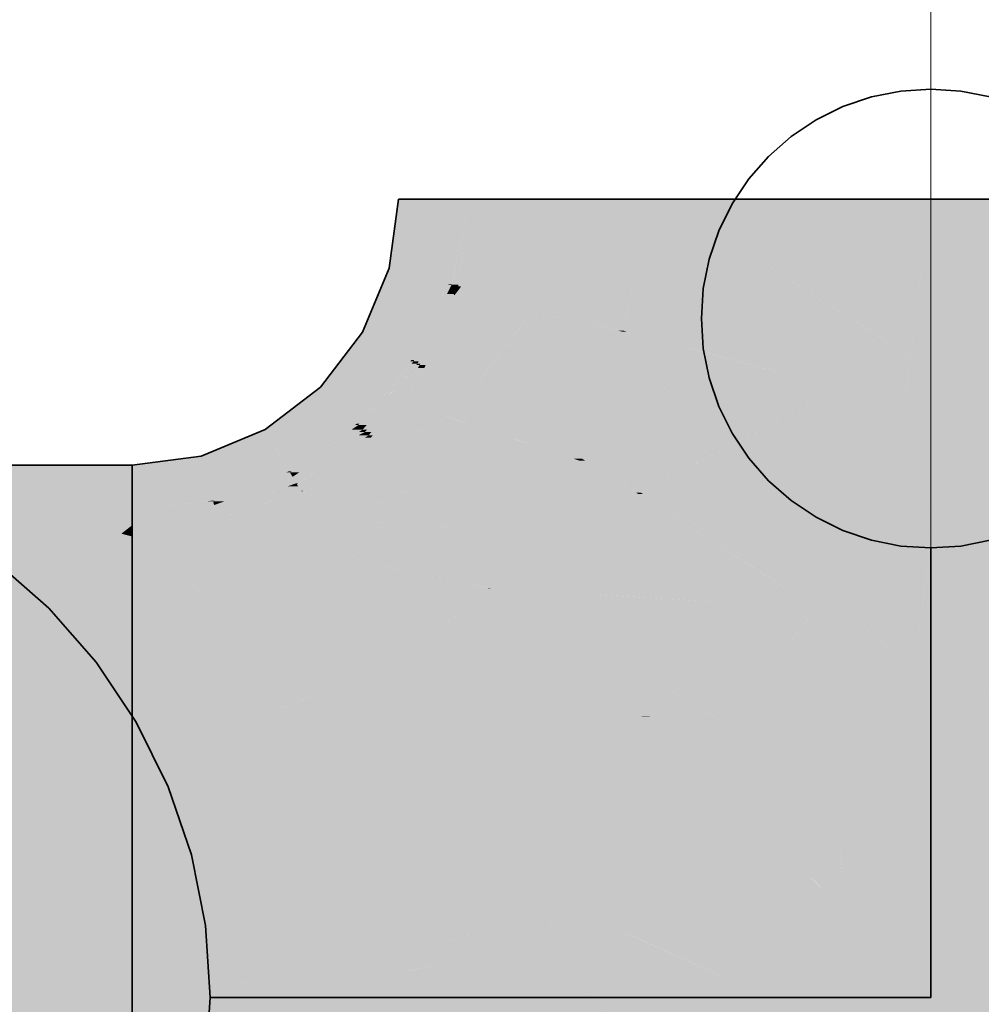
# Model space of a CAD drawing. Extents: x -297 to 573, y -46 to 548.
# Tile 100 of 188: x 74.79 to 75.84, y 316.16 to 317.24. Entities that reach past the tile are written whole.
import ezdxf

# ---------------------------------------------------------------- set-up
doc = ezdxf.new("R2010")
doc.units = 0
doc.layers.get('0').update_dxf_attribs({"lineweight": 35})
doc.layers.add('0-Shading', color=7, linetype='Continuous', lineweight=35)
doc.layers.add('H_Ruecklauf', color=5, linetype='Continuous', lineweight=35, true_color=0x0000ff)
doc.layers.add('H_Ruecklauf_Beschriftung', color=5, linetype='Continuous', lineweight=18, true_color=0x0000ff)

# ---------------------------------------------------------------- blocks, each defined once
blk = doc.blocks.new('Shading-A07ALD3B1N', base_point=(76.287, 316.6725))
at = {"layer": '0-Shading', "color": 174, "true_color": 0x0000a0}
for points in [[(75.2646, 316.9647), (75.1963, 316.9647), (75.2798, 317.0398)], [(75.1963, 316.9647), (75.2798, 317.0398), (75.2062, 317.0398)], [(75.2643, 316.9474), (75.261, 316.9474), (75.2833, 317.0398)], [(75.261, 316.9474), (75.2833, 317.0398), (75.2798, 317.0398)], [(75.2716, 316.9465), (75.2642, 316.9465), (75.2839, 317.0398)], [(75.2642, 316.9465), (75.2839, 317.0398), (75.2833, 317.0398)], [(75.261, 316.9474), (75.1891, 316.9474), (75.1963, 316.9647)], [(75.261, 316.9474), (75.2646, 316.9647), (75.1963, 316.9647)], [(75.2352, 316.8948), (75.1673, 316.8948), (75.261, 316.9474)], [(75.1673, 316.8948), (75.261, 316.9474), (75.1891, 316.9474)], [(75.2233, 316.8643), (75.2202, 316.8643), (75.2642, 316.9465)], [(75.2202, 316.8643), (75.2642, 316.9465), (75.2606, 316.9465)], [(75.2671, 316.9365), (75.2592, 316.9365), (75.2642, 316.9465)], [(75.2642, 316.9465), (75.2606, 316.9465), (75.261, 316.9474)], [(75.2642, 316.9465), (75.2643, 316.9474), (75.261, 316.9474)], [(75.2714, 316.9446), (75.2716, 316.9465), (75.2642, 316.9465)], [(75.2714, 316.9446), (75.2647, 316.9446), (75.2642, 316.9465)], [(75.2671, 316.9365), (75.2714, 316.9446), (75.2647, 316.9446)], [(75.268, 316.9365), (75.2671, 316.9365), (75.2714, 316.9446)], [(75.2282, 316.8629), (75.2226, 316.8629), (75.2671, 316.9365)], [(75.2226, 316.8629), (75.2671, 316.9365), (75.2592, 316.9365)], [(75.23, 316.8604), (75.2269, 316.8604), (75.2675, 316.9352)], [(75.2269, 316.8604), (75.2675, 316.9352), (75.2664, 316.9352)], [(75.2359, 316.859), (75.2293, 316.859), (75.2675, 316.9352)], [(75.2675, 316.9352), (75.2664, 316.9352), (75.2671, 316.9365)], [(75.2675, 316.9352), (75.268, 316.9365), (75.2671, 316.9365)], [(75.2202, 316.8643), (75.1439, 316.8643), (75.1673, 316.8948)], [(75.2202, 316.8643), (75.2352, 316.8948), (75.1673, 316.8948)], [(75.1949, 316.8347), (75.1213, 316.8347), (75.2202, 316.8643)], [(75.1213, 316.8347), (75.2202, 316.8643), (75.1439, 316.8643)], [(75.1638, 316.795), (75.1609, 316.795), (75.2226, 316.8629)], [(75.1609, 316.795), (75.2226, 316.8629), (75.219, 316.8629)], [(75.1716, 316.7935), (75.1625, 316.7935), (75.2293, 316.859)], [(75.1954, 316.8314), (75.2269, 316.8604), (75.2205, 316.8604)], [(75.2011, 316.8314), (75.1954, 316.8314), (75.2293, 316.859)], [(75.1954, 316.8314), (75.2293, 316.859), (75.2254, 316.859)], [(75.2163, 316.8361), (75.2091, 316.8361), (75.2293, 316.859)], [(75.2226, 316.8629), (75.219, 316.8629), (75.2202, 316.8643)], [(75.2226, 316.8629), (75.2233, 316.8643), (75.2202, 316.8643)], [(75.2269, 316.8604), (75.2205, 316.8604), (75.2226, 316.8629)], [(75.2269, 316.8604), (75.2282, 316.8629), (75.2226, 316.8629)], [(75.2293, 316.859), (75.2254, 316.859), (75.2269, 316.8604)], [(75.2293, 316.859), (75.23, 316.8604), (75.2269, 316.8604)], [(75.2346, 316.8559), (75.2276, 316.8559), (75.2293, 316.859)], [(75.2346, 316.8559), (75.2359, 316.859), (75.2293, 316.859)], [(75.2163, 316.8361), (75.2346, 316.8559), (75.2276, 316.8559)], [(75.2194, 316.8361), (75.2163, 316.8361), (75.2346, 316.8559)], [(75.1609, 316.795), (75.0695, 316.795), (75.1213, 316.8347)], [(75.1609, 316.795), (75.1949, 316.8347), (75.1213, 316.8347)], [(75.1625, 316.7935), (75.2011, 316.8314), (75.1954, 316.8314)], [(75.1723, 316.7887), (75.1673, 316.7887), (75.2163, 316.8361)], [(75.1673, 316.7887), (75.2163, 316.8361), (75.2091, 316.8361)], [(75.2071, 316.82), (75.2013, 316.82), (75.2163, 316.8361)], [(75.2071, 316.82), (75.2194, 316.8361), (75.2163, 316.8361)], [(75.177, 316.7861), (75.1699, 316.7861), (75.2071, 316.82)], [(75.1699, 316.7861), (75.2071, 316.82), (75.2013, 316.82)], [(75.1782, 316.7823), (75.1736, 316.7823), (75.2071, 316.82)], [(75.1518, 316.7886), (75.0612, 316.7886), (75.1609, 316.795)], [(75.0612, 316.7886), (75.1609, 316.795), (75.0695, 316.795)], [(75.1625, 316.7935), (75.1587, 316.7935), (75.1609, 316.795)], [(75.1625, 316.7935), (75.1638, 316.795), (75.1609, 316.795)], [(75.0779, 316.7596), (74.9913, 316.7596), (75.0612, 316.7886)], [(75.0874, 316.7433), (75.1518, 316.7886), (75.0612, 316.7886)], [(75.0901, 316.7433), (75.0874, 316.7433), (75.1625, 316.7935)], [(75.0874, 316.7433), (75.1625, 316.7935), (75.1587, 316.7935)], [(75.1418, 316.7714), (75.1307, 316.7714), (75.1673, 316.7887)], [(75.1307, 316.7714), (75.1673, 316.7887), (75.1555, 316.7887)], [(75.1418, 316.7714), (75.1699, 316.7861), (75.1635, 316.7861)], [(75.1673, 316.7887), (75.1555, 316.7887), (75.1625, 316.7935)], [(75.1673, 316.7887), (75.1716, 316.7935), (75.1625, 316.7935)], [(75.1736, 316.7823), (75.1627, 316.7823), (75.1699, 316.7861)], [(75.1699, 316.7861), (75.1635, 316.7861), (75.1673, 316.7887)], [(75.1699, 316.7861), (75.1723, 316.7887), (75.1673, 316.7887)], [(75.1736, 316.7823), (75.177, 316.7861), (75.1699, 316.7861)], [(75.1055, 316.7371), (75.091, 316.7371), (75.1736, 316.7823)], [(75.0971, 316.7301), (75.095, 316.7301), (75.1762, 316.7798)], [(75.095, 316.7301), (75.1762, 316.7798), (75.1697, 316.7798)], [(75.1102, 316.7291), (75.0956, 316.7291), (75.1762, 316.7798)], [(75.1537, 316.7714), (75.1418, 316.7714), (75.1736, 316.7823)], [(75.1418, 316.7714), (75.1736, 316.7823), (75.1627, 316.7823)], [(75.1762, 316.7798), (75.1697, 316.7798), (75.1736, 316.7823)], [(75.1762, 316.7798), (75.1782, 316.7823), (75.1736, 316.7823)], [(75.091, 316.7371), (75.1537, 316.7714), (75.1418, 316.7714)], [(75.0964, 316.7477), (75.1418, 316.7714), (75.1307, 316.7714)], [(75.1067, 316.7477), (75.0964, 316.7477), (75.1418, 316.7714)], [(74.9939, 316.7498), (74.9162, 316.7498), (74.9913, 316.7596)], [(74.9956, 316.7433), (75.0779, 316.7596), (74.9913, 316.7596)], [(75.0874, 316.7433), (74.9956, 316.7433), (75.0779, 316.7596)], [(74.4011, 316.7005), (74.9162, 316.7005), (74.4011, 316.7498)], [(74.9162, 316.7005), (74.4011, 316.7498), (74.9162, 316.7498)], [(75.0042, 316.7113), (74.9162, 316.7113), (74.9939, 316.7498)], [(74.9162, 316.7113), (74.9939, 316.7498), (74.9162, 316.7498)], [(75.0042, 316.7113), (75.0874, 316.7433), (74.9956, 316.7433)], [(75.0065, 316.7113), (75.0042, 316.7113), (75.0881, 316.7419)], [(75.0042, 316.7113), (75.0881, 316.7419), (75.0839, 316.7419)], [(75.091, 316.7371), (75.0751, 316.7371), (75.0881, 316.7419)], [(75.0881, 316.7419), (75.0839, 316.7419), (75.0874, 316.7433)], [(75.0881, 316.7419), (75.0901, 316.7433), (75.0874, 316.7433)], [(75.0982, 316.7419), (75.0881, 316.7419), (75.1067, 316.7477)], [(75.0881, 316.7419), (75.1067, 316.7477), (75.0964, 316.7477)], [(75.091, 316.7371), (75.0982, 316.7419), (75.0881, 316.7419)], [(75.0171, 316.7105), (75.0044, 316.7105), (75.091, 316.7371)], [(75.0044, 316.7105), (75.091, 316.7371), (75.0751, 316.7371)], [(75.0857, 316.7269), (75.0626, 316.7269), (75.095, 316.7301)], [(75.0626, 316.7269), (75.095, 316.7301), (75.0715, 316.7301)], [(75.095, 316.7301), (75.0715, 316.7301), (75.091, 316.7371)], [(75.095, 316.7301), (75.1055, 316.7371), (75.091, 316.7371)], [(75.0956, 316.7291), (75.0922, 316.7291), (75.095, 316.7301)], [(75.0956, 316.7291), (75.0971, 316.7301), (75.095, 316.7301)], [(75.0358, 316.6998), (75.0073, 316.6998), (75.1, 316.7214)], [(75.0073, 316.6998), (75.1, 316.7214), (75.0699, 316.7214)], [(75.0268, 316.691), (75.0097, 316.691), (75.1001, 316.7213)], [(75.0097, 316.691), (75.1001, 316.7213), (75.0998, 316.7213)], [(75.0244, 316.7132), (75.0857, 316.7269), (75.0626, 316.7269)], [(75.0461, 316.7132), (75.0244, 316.7132), (75.0857, 316.7269)], [(75.1, 316.7214), (75.0699, 316.7214), (75.0969, 316.7269)], [(75.0699, 316.7214), (75.0969, 316.7269), (75.0857, 316.7269)], [(75.0857, 316.7269), (75.0956, 316.7291), (75.0922, 316.7291)], [(75.0969, 316.7269), (75.0857, 316.7269), (75.0956, 316.7291)], [(75.1001, 316.7213), (75.1102, 316.7291), (75.0956, 316.7291)], [(75.1001, 316.7213), (75.0998, 316.7213), (75.1, 316.7214)], [(74.9162, 316.7005), (75.0042, 316.7113), (74.9162, 316.7113)], [(74.9162, 316.7005), (75.0044, 316.7105), (74.998, 316.7105)], [(75.0055, 316.7064), (74.9681, 316.7064), (75.0044, 316.7105)], [(75.0044, 316.7105), (74.998, 316.7105), (75.0042, 316.7113)], [(75.0044, 316.7105), (75.0065, 316.7113), (75.0042, 316.7113)], [(75.0055, 316.7064), (75.0171, 316.7105), (75.0044, 316.7105)], [(75.0265, 316.7064), (75.0055, 316.7064), (75.0461, 316.7132)], [(75.0055, 316.7064), (75.0461, 316.7132), (75.0244, 316.7132)], [(74.8598, 316.6752), (74.5155, 316.7005), (74.4011, 316.7005)], [(74.7877, 316.6721), (74.9162, 316.6721), (74.4011, 316.6996)], [(74.9162, 316.6721), (74.4011, 316.6996), (74.4177, 316.6996)], [(74.9045, 316.6752), (74.8598, 316.6752), (74.5155, 316.7005)], [(74.8577, 316.6876), (74.714, 316.6876), (74.6229, 316.7005)], [(74.8258, 316.696), (74.7039, 316.696), (74.7183, 316.7005)], [(74.8258, 316.696), (74.8088, 316.7005), (74.7183, 316.7005)], [(74.9162, 316.6977), (74.9162, 316.7005), (74.8088, 316.7005)], [(74.9162, 316.6977), (74.8194, 316.6977), (74.8088, 316.7005)], [(74.8258, 316.696), (74.9162, 316.6977), (74.8194, 316.6977)], [(74.9162, 316.696), (74.8258, 316.696), (74.9162, 316.6977)], [(74.9447, 316.7005), (74.9162, 316.7005), (75.0055, 316.7064)], [(74.9162, 316.7005), (75.0055, 316.7064), (74.9681, 316.7064)], [(74.9162, 316.6977), (74.9447, 316.7005), (74.9162, 316.7005)], [(74.9822, 316.6977), (74.9162, 316.6977), (75.0073, 316.6998)], [(74.9162, 316.6977), (75.0073, 316.6998), (74.9375, 316.6998)], [(75.0093, 316.6922), (74.9162, 316.6922), (75.0073, 316.6998)], [(74.9162, 316.6922), (74.9822, 316.6977), (74.9162, 316.6977)], [(75.0073, 316.6998), (74.9375, 316.6998), (75.0055, 316.7064)], [(75.0073, 316.6998), (75.0265, 316.7064), (75.0055, 316.7064)], [(75.0097, 316.691), (75.0358, 316.6998), (75.0073, 316.6998)], [(74.8577, 316.6876), (74.8258, 316.696), (74.7039, 316.696)], [(74.9045, 316.6752), (74.8577, 316.6876), (74.714, 316.6876)], [(74.9162, 316.6922), (74.9162, 316.696), (74.8258, 316.696)], [(74.9162, 316.6922), (74.84, 316.6922), (74.8258, 316.696)], [(74.8577, 316.6876), (74.9162, 316.6922), (74.84, 316.6922)], [(74.9162, 316.6876), (74.8577, 316.6876), (74.9162, 316.6922)], [(74.9162, 316.6844), (74.9162, 316.6876), (74.8577, 316.6876)], [(74.9162, 316.6844), (74.8698, 316.6844), (74.8577, 316.6876)], [(75.0097, 316.691), (74.9162, 316.691), (75.0093, 316.6922)], [(74.9162, 316.691), (75.0093, 316.6922), (74.9162, 316.6922)], [(74.9162, 316.6844), (75.0097, 316.691), (74.9162, 316.691)], [(74.9824, 316.6844), (74.9162, 316.6844), (75.0097, 316.691)], [(75.0114, 316.6846), (74.9834, 316.6846), (75.0097, 316.691)], [(75.0114, 316.6846), (75.0268, 316.691), (75.0097, 316.691)], [(74.9045, 316.6752), (74.9162, 316.6844), (74.8698, 316.6844)], [(74.9162, 316.6752), (74.9045, 316.6752), (74.9162, 316.6844)], [(74.9501, 316.6765), (74.9162, 316.6765), (74.9824, 316.6844)], [(74.9162, 316.6765), (74.9824, 316.6844), (74.9162, 316.6844)], [(74.9162, 316.6744), (74.9501, 316.6765), (74.9162, 316.6765)], [(74.934, 316.6744), (74.9162, 316.6744), (74.9501, 316.6765)], [(74.9501, 316.6765), (75.0114, 316.6846), (74.9834, 316.6846)], [(74.9162, 316.6721), (74.9045, 316.6752), (74.8598, 316.6752)], [(74.9162, 316.6744), (74.9162, 316.6752), (74.9045, 316.6752)], [(74.9162, 316.6744), (74.9074, 316.6744), (74.9045, 316.6752)], [(74.9162, 316.6721), (74.9162, 316.6744), (74.9074, 316.6744)], [(74.9162, 316.6721), (74.934, 316.6744), (74.9162, 316.6744)]]:
    blk.add_solid(points, dxfattribs=at)
at = {"layer": '0-Shading', "color": 172, "true_color": 0x0000d9}
for points in [[(75.2744, 316.9446), (75.2714, 316.9446), (75.3149, 317.0398)], [(75.2714, 316.9446), (75.3149, 317.0398), (75.2839, 317.0398)], [(75.3157, 316.9439), (75.2741, 316.9439), (75.3554, 317.0398)], [(75.2741, 316.9439), (75.3554, 317.0398), (75.3149, 317.0398)], [(75.3605, 316.9338), (75.3115, 316.9338), (75.4004, 317.0398)], [(75.3115, 316.9338), (75.4004, 317.0398), (75.3554, 317.0398)], [(75.4081, 316.9219), (75.356, 316.9219), (75.445, 317.0398)], [(75.356, 316.9219), (75.445, 317.0398), (75.4004, 317.0398)], [(75.4534, 316.9091), (75.4041, 316.9091), (75.4832, 317.0398)], [(75.4041, 316.9091), (75.4832, 317.0398), (75.445, 317.0398)], [(75.4773, 316.8966), (75.4506, 316.8966), (75.4962, 317.0398)], [(75.4506, 316.8966), (75.4962, 317.0398), (75.4832, 317.0398)], [(75.2741, 316.9439), (75.2711, 316.9439), (75.2714, 316.9446)], [(75.2741, 316.9439), (75.2744, 316.9446), (75.2714, 316.9446)], [(75.306, 316.9268), (75.264, 316.9268), (75.2675, 316.9352)], [(75.2675, 316.9352), (75.2741, 316.9439), (75.2711, 316.9439)], [(75.3064, 316.9352), (75.2675, 316.9352), (75.2741, 316.9439)], [(75.2738, 316.9338), (75.3064, 316.9352), (75.2675, 316.9352)], [(75.3115, 316.9338), (75.2738, 316.9338), (75.3064, 316.9352)], [(75.306, 316.9268), (75.3115, 316.9338), (75.2738, 316.9338)], [(75.3115, 316.9338), (75.3157, 316.9439), (75.2741, 316.9439)], [(75.3379, 316.9268), (75.306, 316.9268), (75.3115, 316.9338)], [(75.356, 316.9219), (75.3605, 316.9338), (75.3115, 316.9338)], [(75.2506, 316.8559), (75.2346, 316.8559), (75.306, 316.9268)], [(75.2346, 316.8559), (75.306, 316.9268), (75.264, 316.9268)], [(75.352, 316.9168), (75.2982, 316.9168), (75.306, 316.9268)], [(75.3283, 316.9219), (75.3379, 316.9268), (75.306, 316.9268)], [(75.356, 316.9219), (75.3283, 316.9219), (75.3379, 316.9268)], [(75.3004, 316.8496), (75.2456, 316.8496), (75.352, 316.9168)], [(75.2456, 316.8496), (75.352, 316.9168), (75.2982, 316.9168)], [(75.352, 316.9168), (75.356, 316.9219), (75.3283, 316.9219)], [(75.4018, 316.9059), (75.3437, 316.9059), (75.352, 316.9168)], [(75.3752, 316.9168), (75.352, 316.9168), (75.356, 316.9219)], [(75.3874, 316.9091), (75.3752, 316.9168), (75.352, 316.9168)], [(75.4041, 316.9091), (75.4081, 316.9219), (75.356, 316.9219)], [(75.4041, 316.9091), (75.3874, 316.9091), (75.3752, 316.9168)], [(75.3457, 316.8276), (75.2836, 316.8276), (75.4018, 316.9059)], [(75.2836, 316.8276), (75.4018, 316.9059), (75.3437, 316.9059)], [(75.4018, 316.9059), (75.4041, 316.9091), (75.3874, 316.9091)], [(75.4499, 316.8954), (75.3943, 316.8954), (75.4018, 316.9059)], [(75.4158, 316.9059), (75.4018, 316.9059), (75.4041, 316.9091)], [(75.4447, 316.8966), (75.4158, 316.9059), (75.4018, 316.9059)], [(75.4506, 316.8966), (75.4534, 316.9091), (75.4041, 316.9091)], [(75.4506, 316.8966), (75.4447, 316.8966), (75.4158, 316.9059)], [(75.3908, 316.8023), (75.3275, 316.8023), (75.4499, 316.8954)], [(75.3275, 316.8023), (75.4499, 316.8954), (75.3943, 316.8954)], [(75.4499, 316.8954), (75.4506, 316.8966), (75.4447, 316.8966)], [(75.4764, 316.8896), (75.4462, 316.8896), (75.4499, 316.8954)], [(75.4548, 316.8954), (75.4499, 316.8954), (75.4506, 316.8966)], [(75.4764, 316.8896), (75.4548, 316.8954), (75.4499, 316.8954)], [(75.4764, 316.8896), (75.4773, 316.8966), (75.4506, 316.8966)], [(75.4162, 316.7756), (75.3738, 316.7756), (75.4764, 316.8896)], [(75.3738, 316.7756), (75.4764, 316.8896), (75.4462, 316.8896)], [(75.4214, 316.7568), (75.4063, 316.7568), (75.4764, 316.8896)], [(75.2071, 316.82), (75.2456, 316.8496), (75.2298, 316.8496)], [(75.2836, 316.8276), (75.217, 316.8276), (75.2456, 316.8496)], [(75.2456, 316.8496), (75.2298, 316.8496), (75.2346, 316.8559)], [(75.2456, 316.8496), (75.2506, 316.8559), (75.2346, 316.8559)], [(75.2836, 316.8276), (75.3004, 316.8496), (75.2456, 316.8496)], [(75.2735, 316.82), (75.2071, 316.82), (75.2836, 316.8276)], [(75.2071, 316.82), (75.2836, 316.8276), (75.217, 316.8276)], [(75.3233, 316.8047), (75.2531, 316.8047), (75.2836, 316.8276)], [(75.3275, 316.8023), (75.3457, 316.8276), (75.2836, 316.8276)], [(75.2531, 316.8047), (75.1954, 316.8047), (75.2071, 316.82)], [(75.2531, 316.8047), (75.2735, 316.82), (75.2071, 316.82)], [(75.2199, 316.7798), (75.1762, 316.7798), (75.2531, 316.8047)], [(75.1762, 316.7798), (75.2531, 316.8047), (75.1954, 316.8047)], [(75.3072, 316.7867), (75.2292, 316.7867), (75.2531, 316.8047)], [(75.2604, 316.8023), (75.3233, 316.8047), (75.2531, 316.8047)], [(75.3275, 316.8023), (75.2604, 316.8023), (75.3233, 316.8047)], [(75.3072, 316.7867), (75.3275, 316.8023), (75.2604, 316.8023)], [(75.3545, 316.7867), (75.3072, 316.7867), (75.3275, 316.8023)], [(75.3738, 316.7756), (75.3908, 316.8023), (75.3275, 316.8023)], [(75.2882, 316.7722), (75.2098, 316.7722), (75.3072, 316.7867)], [(75.2098, 316.7722), (75.3072, 316.7867), (75.2292, 316.7867)], [(75.3643, 316.7678), (75.2825, 316.7678), (75.3072, 316.7867)], [(75.3409, 316.7756), (75.3545, 316.7867), (75.3072, 316.7867)], [(75.3738, 316.7756), (75.3409, 316.7756), (75.3545, 316.7867)], [(75.195, 316.761), (75.1517, 316.761), (75.1762, 316.7798)], [(75.195, 316.761), (75.2199, 316.7798), (75.1762, 316.7798)], [(75.3643, 316.7678), (75.3738, 316.7756), (75.3409, 316.7756)], [(75.3873, 316.7678), (75.3643, 316.7678), (75.3738, 316.7756)], [(75.4063, 316.7568), (75.4162, 316.7756), (75.3738, 316.7756)], [(75.2382, 316.761), (75.195, 316.761), (75.2882, 316.7722)], [(75.195, 316.761), (75.2882, 316.7722), (75.2098, 316.7722)], [(75.2633, 316.7531), (75.2029, 316.7531), (75.2882, 316.7722)], [(75.3144, 316.7268), (75.2291, 316.7268), (75.3643, 316.7678)], [(75.2291, 316.7268), (75.3643, 316.7678), (75.2825, 316.7678)], [(75.4039, 316.7546), (75.3483, 316.7546), (75.3643, 316.7678)], [(75.3973, 316.7568), (75.3873, 316.7678), (75.3643, 316.7678)], [(75.4063, 316.7568), (75.3973, 316.7568), (75.3873, 316.7678)], [(75.1009, 316.722), (75.195, 316.761), (75.1517, 316.761)], [(75.1023, 316.722), (75.1009, 316.722), (75.2029, 316.7531)], [(75.1009, 316.722), (75.2029, 316.7531), (75.1759, 316.7531)], [(75.2291, 316.7268), (75.1179, 316.7268), (75.2029, 316.7531)], [(75.2029, 316.7531), (75.1759, 316.7531), (75.195, 316.761)], [(75.2029, 316.7531), (75.2382, 316.761), (75.195, 316.761)], [(75.2291, 316.7268), (75.2633, 316.7531), (75.2029, 316.7531)], [(75.3319, 316.6884), (75.2675, 316.6884), (75.4039, 316.7546)], [(75.2675, 316.6884), (75.4039, 316.7546), (75.3483, 316.7546)], [(75.4039, 316.7546), (75.4063, 316.7568), (75.3973, 316.7568)], [(75.4185, 316.7498), (75.3986, 316.7498), (75.4039, 316.7546)], [(75.4101, 316.7546), (75.4039, 316.7546), (75.4063, 316.7568)], [(75.4185, 316.7498), (75.4101, 316.7546), (75.4039, 316.7546)], [(75.4185, 316.7498), (75.4214, 316.7568), (75.4063, 316.7568)], [(75.3478, 316.6576), (75.2984, 316.6576), (75.4185, 316.7498)], [(75.2984, 316.6576), (75.4185, 316.7498), (75.3986, 316.7498)], [(75.1189, 316.6887), (75.0212, 316.6887), (75.1001, 316.7213)], [(75.1026, 316.7213), (75.1001, 316.7213), (75.1009, 316.722)], [(75.1324, 316.6887), (75.1189, 316.6887), (75.1001, 316.7213)], [(75.1227, 316.6984), (75.1026, 316.7213), (75.1001, 316.7213)], [(75.1015, 316.7218), (75.1023, 316.722), (75.1009, 316.722)], [(75.2166, 316.7218), (75.1015, 316.7218), (75.2291, 316.7268)], [(75.1015, 316.7218), (75.2291, 316.7268), (75.1179, 316.7268)], [(75.1586, 316.6984), (75.2166, 316.7218), (75.1015, 316.7218)], [(75.1586, 316.6984), (75.1227, 316.6984), (75.1026, 316.7213)], [(75.2576, 316.6984), (75.1586, 316.6984), (75.2291, 316.7268)], [(75.2675, 316.6884), (75.3144, 316.7268), (75.2291, 316.7268)], [(75.133, 316.688), (75.1586, 316.6984), (75.1227, 316.6984)], [(75.1838, 316.688), (75.133, 316.688), (75.1586, 316.6984)], [(75.1829, 316.6884), (75.2576, 316.6984), (75.1586, 316.6984)], [(75.2675, 316.6884), (75.1829, 316.6884), (75.2576, 316.6984)], [(75.1213, 316.6846), (75.0114, 316.6846), (75.1189, 316.6887)], [(75.0114, 316.6846), (75.1189, 316.6887), (75.0212, 316.6887)], [(75.133, 316.688), (75.1193, 316.688), (75.1189, 316.6887)], [(75.133, 316.688), (75.1324, 316.6887), (75.1189, 316.6887)], [(75.1218, 316.6836), (75.133, 316.688), (75.1193, 316.688)], [(75.1896, 316.6857), (75.1271, 316.6857), (75.133, 316.688)], [(75.1896, 316.6857), (75.1838, 316.688), (75.133, 316.688)], [(75.1896, 316.6857), (75.2675, 316.6884), (75.1829, 316.6884)], [(75.2609, 316.6857), (75.1896, 316.6857), (75.2675, 316.6884)], [(75.285, 316.671), (75.2254, 316.671), (75.2675, 316.6884)], [(75.2984, 316.6576), (75.3319, 316.6884), (75.2675, 316.6884)], [(74.9528, 316.6721), (74.9162, 316.6721), (74.9501, 316.6765)], [(75.0135, 316.6765), (74.9501, 316.6765), (75.0114, 316.6846)], [(75.0154, 316.6696), (75.0135, 316.6765), (74.9501, 316.6765)], [(75.0088, 316.6703), (74.9539, 316.6703), (74.9501, 316.6765)], [(75.0116, 316.6836), (75.1213, 316.6846), (75.0114, 316.6846)], [(75.1218, 316.6836), (75.0116, 316.6836), (75.1213, 316.6846)], [(75.0154, 316.6696), (75.1218, 316.6836), (75.0116, 316.6836)], [(75.1299, 316.6696), (75.0154, 316.6696), (75.1218, 316.6836)], [(75.1218, 316.6836), (75.1896, 316.6857), (75.1271, 316.6857)], [(75.1948, 316.6836), (75.1218, 316.6836), (75.1896, 316.6857)], [(75.1584, 316.65), (75.1412, 316.65), (75.1218, 316.6836)], [(75.1355, 316.671), (75.1948, 316.6836), (75.1218, 316.6836)], [(75.2254, 316.671), (75.1355, 316.671), (75.1948, 316.6836)], [(75.2543, 316.683), (75.1962, 316.683), (75.1896, 316.6857)], [(75.2543, 316.683), (75.2609, 316.6857), (75.1896, 316.6857)], [(75.2254, 316.671), (75.2543, 316.683), (75.1962, 316.683)], [(74.4011, 316.4598), (74.9162, 316.4598), (74.4011, 316.6721)], [(74.9162, 316.4598), (74.4011, 316.6721), (74.7877, 316.6721)], [(74.9162, 316.6388), (74.9162, 316.6721), (74.7877, 316.6721)], [(74.9162, 316.6388), (74.8078, 316.6388), (74.7877, 316.6721)], [(74.9539, 316.6703), (74.9162, 316.6703), (74.9162, 316.6721)], [(74.9539, 316.6703), (74.9528, 316.6721), (74.9162, 316.6721)], [(74.9724, 316.6388), (74.9162, 316.6388), (74.9539, 316.6703)], [(74.9162, 316.6388), (74.9539, 316.6703), (74.9162, 316.6703)], [(75.016, 316.6673), (74.9556, 316.6673), (74.9539, 316.6703)], [(74.9684, 316.6696), (75.0088, 316.6703), (74.9539, 316.6703)], [(74.9771, 316.6308), (75.016, 316.6673), (74.9556, 316.6673)], [(75.0154, 316.6696), (74.9684, 316.6696), (75.0088, 316.6703)], [(75.016, 316.6673), (75.0154, 316.6696), (74.9684, 316.6696)], [(75.0258, 316.6308), (74.9771, 316.6308), (75.016, 316.6673)], [(75.016, 316.6673), (75.1299, 316.6696), (75.0154, 316.6696)], [(75.1313, 316.6673), (75.016, 316.6673), (75.1299, 316.6696)], [(75.1412, 316.65), (75.0206, 316.65), (75.016, 316.6673)], [(75.1412, 316.65), (75.1313, 316.6673), (75.016, 316.6673)], [(75.1635, 316.6454), (75.2254, 316.671), (75.1355, 316.671)], [(75.288, 316.6454), (75.1635, 316.6454), (75.2254, 316.671)], [(75.3263, 316.6296), (75.285, 316.671), (75.2254, 316.671)], [(75.3263, 316.6296), (75.3478, 316.6576), (75.2984, 316.6576)], [(75.0236, 316.6388), (75.1412, 316.65), (75.0206, 316.65)], [(75.1477, 316.6388), (75.0236, 316.6388), (75.1412, 316.65)], [(75.1635, 316.6454), (75.1439, 316.6454), (75.1412, 316.65)], [(75.1635, 316.6454), (75.1584, 316.65), (75.1412, 316.65)], [(75.1477, 316.6388), (75.1635, 316.6454), (75.1439, 316.6454)], [(75.1946, 316.6388), (75.1477, 316.6388), (75.1635, 316.6454)], [(75.2385, 316.6296), (75.288, 316.6454), (75.1635, 316.6454)], [(75.3263, 316.6296), (75.2385, 316.6296), (75.288, 316.6454)], [(74.9162, 316.4598), (74.9162, 316.6388), (74.8078, 316.6388)], [(74.9771, 316.6308), (74.9724, 316.6388), (74.9162, 316.6388)], [(74.9771, 316.6308), (74.9162, 316.6308), (74.9162, 316.6388)], [(75.0276, 316.6241), (75.1477, 316.6388), (75.0236, 316.6388)], [(75.1562, 316.6241), (75.0276, 316.6241), (75.1477, 316.6388)], [(75.161, 316.6158), (75.1946, 316.6388), (75.1477, 316.6388)], [(75.3043, 316.6158), (75.161, 316.6158), (75.1946, 316.6388)], [(75.0663, 316.4796), (74.9162, 316.4796), (74.9771, 316.6308)], [(74.9162, 316.4796), (74.9771, 316.6308), (74.9162, 316.6308)], [(75.0276, 316.6241), (75.0258, 316.6308), (74.9771, 316.6308)], [(75.0276, 316.6241), (74.9811, 316.6241), (74.9771, 316.6308)], [(75.0663, 316.4796), (75.0276, 316.6241), (74.9811, 316.6241)], [(75.0508, 316.5375), (75.1562, 316.6241), (75.0276, 316.6241)], [(75.2062, 316.5375), (75.0508, 316.5375), (75.1562, 316.6241)], [(75.3075, 316.6152), (75.3263, 316.6296), (75.2385, 316.6296)], [(75.1991, 316.5497), (75.3043, 316.6158), (75.161, 316.6158)], [(75.2221, 316.5497), (75.1991, 316.5497), (75.3075, 316.6152)], [(75.1991, 316.5497), (75.3075, 316.6152), (75.3033, 316.6152)], [(75.3075, 316.6152), (75.3033, 316.6152), (75.3043, 316.6158)], [(75.2062, 316.5375), (75.2221, 316.5497), (75.1991, 316.5497)], [(75.0663, 316.4796), (75.2062, 316.5375), (75.0508, 316.5375)], [(74.9162, 316.4598), (75.0663, 316.4796), (74.9162, 316.4796)], [(75.7967, 316.2195), (75.7364, 316.2195), (75.9009, 316.4339)], [(75.8566, 316.179), (75.777, 316.179), (75.9009, 316.4339)], [(75.7296, 316.152), (75.6485, 316.152), (75.7364, 316.2195)], [(75.777, 316.179), (75.7323, 316.179), (75.7364, 316.2195)], [(75.777, 316.179), (75.7967, 316.2195), (75.7364, 316.2195)], [(75.8403, 316.1157), (75.7259, 316.1157), (75.777, 316.179)], [(75.7259, 316.1157), (75.777, 316.179), (75.7323, 316.179)], [(75.8448, 316.1111), (75.8566, 316.179), (75.777, 316.179)]]:
    blk.add_solid(points, dxfattribs=at)
at = {"layer": '0-Shading', "color": 5, "true_color": 0x0000fa}
for points in [[(75.73, 316.8896), (75.4764, 316.8896), (75.4962, 317.0398)], [(75.7636, 316.8681), (75.7862, 317.0398), (75.4962, 317.0398)], [(75.8039, 317.0222), (75.7839, 317.0222), (75.7862, 317.0398)], [(75.8039, 317.0222), (75.8039, 317.0398), (75.7862, 317.0398)], [(75.8729, 317.0222), (75.8039, 317.0222), (75.8706, 317.0398)], [(75.8039, 317.0222), (75.8706, 317.0398), (75.8039, 317.0398)], [(75.8039, 316.8146), (75.7566, 316.8146), (75.8039, 317.0222)], [(75.7566, 316.8146), (75.8039, 317.0222), (75.7839, 317.0222)], [(75.8833, 316.9434), (75.8729, 317.0222), (75.8039, 317.0222)], [(75.8833, 316.9434), (75.8039, 316.9434), (75.8039, 317.0222)], [(75.9019, 316.8019), (75.8039, 316.8019), (75.8833, 316.9434)], [(75.8039, 316.8019), (75.8833, 316.9434), (75.8039, 316.9434)], [(75.5339, 316.8742), (75.47, 316.8742), (75.4764, 316.8896)], [(75.557, 316.8681), (75.73, 316.8896), (75.4764, 316.8896)], [(75.7636, 316.8681), (75.557, 316.8681), (75.73, 316.8896)], [(75.4185, 316.7498), (75.5339, 316.8742), (75.47, 316.8742)], [(75.6867, 316.8333), (75.496, 316.8333), (75.5339, 316.8742)], [(75.6867, 316.8333), (75.7636, 316.8681), (75.557, 316.8681)], [(75.759, 316.8333), (75.6867, 316.8333), (75.7636, 316.8681)], [(75.527, 316.7498), (75.4185, 316.7498), (75.6867, 316.8333)], [(75.4185, 316.7498), (75.6867, 316.8333), (75.496, 316.8333)], [(75.7566, 316.8146), (75.651, 316.8146), (75.6867, 316.8333)], [(75.7566, 316.8146), (75.759, 316.8333), (75.6867, 316.8333)], [(75.7174, 316.72), (75.4701, 316.72), (75.7566, 316.8146)], [(75.4701, 316.72), (75.7566, 316.8146), (75.651, 316.8146)], [(75.8039, 316.8019), (75.7513, 316.8019), (75.7566, 316.8146)], [(75.8039, 316.8019), (75.8039, 316.8146), (75.7566, 316.8146)], [(75.7779, 316.6048), (75.6696, 316.6048), (75.8039, 316.8019)], [(75.6696, 316.6048), (75.8039, 316.8019), (75.7513, 316.8019)], [(75.9055, 316.7747), (75.8003, 316.7747), (75.8039, 316.8019)], [(75.9055, 316.7747), (75.9019, 316.8019), (75.8039, 316.8019)], [(75.9055, 316.5467), (75.7703, 316.5467), (75.9055, 316.7747)], [(75.7703, 316.5467), (75.9055, 316.7747), (75.8003, 316.7747)], [(75.4675, 316.7184), (75.3944, 316.7184), (75.4185, 316.7498)], [(75.4701, 316.72), (75.4651, 316.72), (75.4185, 316.7498)], [(75.4701, 316.72), (75.527, 316.7498), (75.4185, 316.7498)], [(75.4675, 316.7184), (75.4701, 316.72), (75.4651, 316.72)], [(75.4728, 316.7184), (75.4675, 316.7184), (75.4701, 316.72)], [(75.6696, 316.6048), (75.7174, 316.72), (75.4701, 316.72)], [(75.6064, 316.6296), (75.3263, 316.6296), (75.4675, 316.7184)], [(75.3263, 316.6296), (75.4675, 316.7184), (75.3944, 316.7184)], [(75.6454, 316.6048), (75.4728, 316.7184), (75.4675, 316.7184)], [(75.6696, 316.6048), (75.6454, 316.6048), (75.4728, 316.7184)], [(75.3408, 316.6152), (75.3075, 316.6152), (75.3263, 316.6296)], [(75.3424, 316.6136), (75.6064, 316.6296), (75.3263, 316.6296)], [(75.6316, 316.6136), (75.3424, 316.6136), (75.6064, 316.6296)], [(75.3475, 316.5811), (75.2631, 316.5811), (75.3075, 316.6152)], [(75.3424, 316.6136), (75.3094, 316.6136), (75.3075, 316.6152)], [(75.3424, 316.6136), (75.3408, 316.6152), (75.3075, 316.6152)], [(75.3399, 316.5876), (75.3424, 316.6136), (75.3094, 316.6136)], [(75.3684, 316.5876), (75.3399, 316.5876), (75.3424, 316.6136)], [(75.4545, 316.6068), (75.3492, 316.6068), (75.3424, 316.6136)], [(75.6617, 316.5944), (75.6316, 316.6136), (75.3424, 316.6136)], [(75.3684, 316.5876), (75.4545, 316.6068), (75.3492, 316.6068)], [(75.6617, 316.5944), (75.3989, 316.5944), (75.4545, 316.6068)], [(75.6617, 316.5944), (75.6696, 316.6048), (75.6454, 316.6048)], [(75.6822, 316.5955), (75.6625, 316.5955), (75.6696, 316.6048)], [(75.6854, 316.5957), (75.6819, 316.5957), (75.6696, 316.6048)], [(75.7775, 316.6017), (75.675, 316.6017), (75.6696, 316.6048)], [(75.7775, 316.6017), (75.7779, 316.6048), (75.6696, 316.6048)], [(75.6854, 316.5957), (75.7775, 316.6017), (75.675, 316.6017)], [(75.7767, 316.5957), (75.6854, 316.5957), (75.7775, 316.6017)], [(75.6564, 316.5876), (75.3684, 316.5876), (75.6617, 316.5944)], [(75.3684, 316.5876), (75.6617, 316.5944), (75.3989, 316.5944)], [(75.6709, 316.4991), (75.5885, 316.4991), (75.6617, 316.5944)], [(75.6837, 316.5944), (75.6617, 316.5944), (75.6822, 316.5955)], [(75.6617, 316.5944), (75.6822, 316.5955), (75.6625, 316.5955)], [(75.7666, 316.5331), (75.6676, 316.5331), (75.6617, 316.5944)], [(75.7666, 316.5331), (75.6837, 316.5944), (75.6617, 316.5944)], [(75.6822, 316.5955), (75.6854, 316.5957), (75.6819, 316.5957)], [(75.6857, 316.5955), (75.6822, 316.5955), (75.6854, 316.5957)], [(75.7483, 316.5467), (75.6857, 316.5955), (75.6822, 316.5955)], [(75.7703, 316.5467), (75.7767, 316.5957), (75.6854, 316.5957)], [(75.7703, 316.5467), (75.7483, 316.5467), (75.6857, 316.5955)], [(75.3988, 316.5375), (75.2062, 316.5375), (75.3475, 316.5811)], [(75.2062, 316.5375), (75.3475, 316.5811), (75.2631, 316.5811)], [(75.3475, 316.5811), (75.3684, 316.5876), (75.3399, 316.5876)], [(75.3749, 316.5811), (75.3475, 316.5811), (75.3684, 316.5876)], [(75.4709, 316.4761), (75.3749, 316.5811), (75.3475, 316.5811)], [(75.5506, 316.4757), (75.4803, 316.4757), (75.3684, 316.5876)], [(75.5642, 316.4674), (75.6564, 316.5876), (75.3684, 316.5876)], [(75.4799, 316.4761), (75.4709, 316.4761), (75.3749, 316.5811)], [(75.236, 316.4859), (75.0817, 316.4859), (75.2062, 316.5375)], [(75.236, 316.4859), (75.3988, 316.5375), (75.2062, 316.5375)], [(75.4593, 316.4859), (75.236, 316.4859), (75.3988, 316.5375)], [(75.7666, 316.5331), (75.7703, 316.5467), (75.7483, 316.5467)], [(75.7938, 316.5331), (75.7666, 316.5331), (75.7703, 316.5467)], [(75.9055, 316.4686), (75.9055, 316.5467), (75.7703, 316.5467)], [(75.6682, 316.5271), (75.7666, 316.5331), (75.6676, 316.5331)], [(75.765, 316.5271), (75.6682, 316.5271), (75.7666, 316.5331)], [(75.6709, 316.4991), (75.765, 316.5271), (75.6682, 316.5271)], [(75.7575, 316.4991), (75.6709, 316.4991), (75.765, 316.5271)], [(75.9009, 316.4339), (75.7401, 316.4339), (75.7666, 316.5331)], [(75.8539, 316.4686), (75.7938, 316.5331), (75.7666, 316.5331)], [(75.9055, 316.4686), (75.8539, 316.4686), (75.7938, 316.5331)], [(75.674, 316.4674), (75.5642, 316.4674), (75.6709, 316.4991)], [(75.5642, 316.4674), (75.6709, 316.4991), (75.5885, 316.4991)], [(75.678, 316.4261), (75.7575, 316.4991), (75.6709, 316.4991)], [(75.738, 316.4261), (75.678, 316.4261), (75.7575, 316.4991)], [(75.2396, 316.4796), (75.0663, 316.4796), (75.236, 316.4859)], [(75.0663, 316.4796), (75.236, 316.4859), (75.0817, 316.4859)], [(75.4709, 316.4761), (75.2416, 316.4761), (75.236, 316.4859)], [(75.4709, 316.4761), (75.4593, 316.4859), (75.236, 316.4859)], [(75.0716, 316.4598), (74.9162, 316.4598), (75.0663, 316.4796)], [(75.0736, 316.4522), (75.2396, 316.4796), (75.0663, 316.4796)], [(75.2554, 316.4522), (75.0736, 316.4522), (75.2396, 316.4796)], [(75.2712, 316.425), (75.4709, 316.4761), (75.2416, 316.4761)], [(75.5309, 316.425), (75.2712, 316.425), (75.4709, 316.4761)], [(75.4803, 316.4757), (75.4713, 316.4757), (75.4709, 316.4761)], [(75.4803, 316.4757), (75.4799, 316.4761), (75.4709, 316.4761)], [(75.5314, 316.4246), (75.4803, 316.4757), (75.4713, 316.4757)], [(75.5642, 316.4674), (75.4886, 316.4674), (75.4803, 316.4757)], [(75.5642, 316.4674), (75.5506, 316.4757), (75.4803, 316.4757)], [(75.5314, 316.4246), (75.5642, 316.4674), (75.4886, 316.4674)], [(75.6586, 316.4246), (75.5314, 316.4246), (75.5642, 316.4674)], [(75.6791, 316.4153), (75.674, 316.4674), (75.5642, 316.4674)], [(74.4011, 316.1698), (74.9162, 316.1698), (74.4011, 316.4598)], [(74.9162, 316.1698), (74.4011, 316.4598), (74.9162, 316.4598)], [(75.0736, 316.4522), (74.9162, 316.4522), (74.9162, 316.4598)], [(75.0736, 316.4522), (75.0716, 316.4598), (74.9162, 316.4598)], [(75.1414, 316.1994), (74.9162, 316.1994), (75.0736, 316.4522)], [(74.9162, 316.1994), (75.0736, 316.4522), (74.9162, 316.4522)], [(75.2712, 316.425), (75.0809, 316.425), (75.0736, 316.4522)], [(75.2712, 316.425), (75.2554, 316.4522), (75.0736, 316.4522)], [(75.769, 316.262), (75.694, 316.262), (75.9009, 316.4339)], [(75.694, 316.262), (75.9009, 316.4339), (75.7401, 316.4339)], [(75.1181, 316.2863), (75.2712, 316.425), (75.0809, 316.425)], [(75.3512, 316.2863), (75.1181, 316.2863), (75.2712, 316.425)], [(75.476, 316.3821), (75.2959, 316.3821), (75.2712, 316.425)], [(75.5314, 316.4246), (75.5309, 316.425), (75.2712, 316.425)], [(75.5314, 316.4246), (75.2729, 316.4246), (75.2712, 316.425)], [(75.476, 316.3821), (75.5314, 316.4246), (75.2729, 316.4246)], [(75.5456, 316.3915), (75.4883, 316.3915), (75.5314, 316.4246)], [(75.5622, 316.3938), (75.5446, 316.3938), (75.5314, 316.4246)], [(75.5407, 316.4153), (75.6586, 316.4246), (75.5314, 316.4246)], [(75.6791, 316.4153), (75.5407, 316.4153), (75.6586, 316.4246)], [(75.6791, 316.4153), (75.738, 316.4261), (75.678, 316.4261)], [(75.7351, 316.4153), (75.6791, 316.4153), (75.738, 316.4261)], [(75.5622, 316.3938), (75.6791, 316.4153), (75.5407, 316.4153)], [(75.6812, 316.3938), (75.5622, 316.3938), (75.6791, 316.4153)], [(75.6844, 316.3604), (75.7351, 316.4153), (75.6791, 316.4153)], [(75.7204, 316.3604), (75.6844, 316.3604), (75.7351, 316.4153)], [(75.5666, 316.3426), (75.4552, 316.3426), (75.5456, 316.3915)], [(75.5282, 316.3821), (75.476, 316.3821), (75.5456, 316.3915)], [(75.476, 316.3821), (75.5456, 316.3915), (75.4883, 316.3915)], [(75.5456, 316.3915), (75.5622, 316.3938), (75.5446, 316.3938)], [(75.5645, 316.3915), (75.5456, 316.3915), (75.5622, 316.3938)], [(75.5607, 316.3563), (75.5645, 316.3915), (75.5456, 316.3915)], [(75.5997, 316.3563), (75.5607, 316.3563), (75.5645, 316.3915)], [(75.6126, 316.3434), (75.6812, 316.3938), (75.5622, 316.3938)], [(75.6861, 316.3434), (75.6126, 316.3434), (75.6812, 316.3938)], [(75.3512, 316.2863), (75.476, 316.3821), (75.2959, 316.3821)], [(75.3512, 316.2863), (75.5282, 316.3821), (75.476, 316.3821)], [(75.5666, 316.3426), (75.5997, 316.3563), (75.5607, 316.3563)], [(75.6134, 316.3426), (75.5666, 316.3426), (75.5997, 316.3563)], [(75.6861, 316.3434), (75.7204, 316.3604), (75.6844, 316.3604)], [(75.7158, 316.3434), (75.6861, 316.3434), (75.7204, 316.3604)], [(75.6369, 316.319), (75.6861, 316.3434), (75.6126, 316.3434)], [(75.6884, 316.319), (75.6369, 316.319), (75.6861, 316.3434)], [(75.694, 316.262), (75.7158, 316.3434), (75.6861, 316.3434)], [(75.4307, 316.2863), (75.3512, 316.2863), (75.5666, 316.3426)], [(75.3512, 316.2863), (75.5666, 316.3426), (75.4552, 316.3426)], [(75.5844, 316.3011), (75.4664, 316.3011), (75.5666, 316.3426)], [(75.5767, 316.319), (75.6134, 316.3426), (75.5666, 316.3426)], [(75.6369, 316.319), (75.5767, 316.319), (75.6134, 316.3426)], [(75.5844, 316.3011), (75.6369, 316.319), (75.5767, 316.319)], [(75.6548, 316.3011), (75.5844, 316.3011), (75.6369, 316.319)], [(75.694, 316.262), (75.6884, 316.319), (75.6369, 316.319)], [(75.4907, 316.2692), (75.3892, 316.2692), (75.5844, 316.3011)], [(75.3892, 316.2692), (75.5844, 316.3011), (75.4664, 316.3011)], [(75.6066, 316.2495), (75.4329, 316.2495), (75.5844, 316.3011)], [(75.6012, 316.262), (75.6548, 316.3011), (75.5844, 316.3011)], [(75.694, 316.262), (75.6012, 316.262), (75.6548, 316.3011)], [(75.1414, 316.1994), (75.3512, 316.2863), (75.1181, 316.2863)], [(75.3665, 316.2598), (75.287, 316.2598), (75.3512, 316.2863)], [(75.3892, 316.2692), (75.3611, 316.2692), (75.3512, 316.2863)], [(75.3892, 316.2692), (75.4307, 316.2863), (75.3512, 316.2863)], [(75.3665, 316.2598), (75.3892, 316.2692), (75.3611, 316.2692)], [(75.41, 316.2598), (75.3665, 316.2598), (75.3892, 316.2692)], [(75.4329, 316.2495), (75.4907, 316.2692), (75.3892, 316.2692)], [(75.1414, 316.1994), (75.3665, 316.2598), (75.287, 316.2598)], [(75.3824, 316.2322), (75.2638, 316.2322), (75.3665, 316.2598)], [(75.3725, 316.2495), (75.41, 316.2598), (75.3665, 316.2598)], [(75.4329, 316.2495), (75.3725, 316.2495), (75.41, 316.2598)], [(75.6485, 316.152), (75.694, 316.262), (75.6012, 316.262)], [(75.7364, 316.2195), (75.6764, 316.2195), (75.694, 316.262)], [(75.7364, 316.2195), (75.769, 316.262), (75.694, 316.262)], [(75.3824, 316.2322), (75.4329, 316.2495), (75.3725, 316.2495)], [(75.4709, 316.2322), (75.3824, 316.2322), (75.4329, 316.2495)], [(75.6485, 316.152), (75.6066, 316.2495), (75.4329, 316.2495)], [(75.2183, 316.1994), (75.1414, 316.1994), (75.3824, 316.2322)], [(75.1414, 316.1994), (75.3824, 316.2322), (75.2638, 316.2322)], [(75.4098, 316.1848), (75.1453, 316.1848), (75.3824, 316.2322)], [(75.4288, 316.152), (75.4709, 316.2322), (75.3824, 316.2322)], [(75.6485, 316.152), (75.4288, 316.152), (75.4709, 316.2322)], [(75.6485, 316.152), (75.7364, 316.2195), (75.6764, 316.2195)], [(74.9162, 316.1698), (75.1414, 316.1994), (74.9162, 316.1994)], [(75.1453, 316.1848), (75.0306, 316.1848), (75.1414, 316.1994)], [(75.1453, 316.1848), (75.2183, 316.1994), (75.1414, 316.1994)], [(75.1493, 316.1698), (74.9162, 316.1698), (75.1453, 316.1848)], [(74.9162, 316.1698), (75.1453, 316.1848), (75.0306, 316.1848)], [(75.1854, 316.0352), (75.4098, 316.1848), (75.1453, 316.1848)], [(75.4962, 316.0352), (75.1854, 316.0352), (75.4098, 316.1848)], [(74.4011, 315.8798), (74.9162, 315.8798), (74.4011, 316.1698)], [(74.9162, 315.8798), (74.4011, 316.1698), (74.9162, 316.1698)], [(75.2164, 315.9193), (74.9162, 315.9193), (75.1493, 316.1698)], [(74.9162, 315.9193), (75.1493, 316.1698), (74.9162, 316.1698)]]:
    blk.add_solid(points, dxfattribs=at)
blk = doc.blocks.new('Verbraucher-A07ALD761N', base_point=(75.5362, 316.6596))
at = {"layer": 'H_Ruecklauf', "lineweight": -2}
for p, q in [((75.7862, 317.1596), (75.7536, 317.1575)), ((75.8188, 317.1575), (75.7862, 317.1596)), ((75.7215, 317.1511), (75.6905, 317.1406)), ((75.7536, 317.1575), (75.7215, 317.1511)), ((75.8509, 317.1511), (75.8188, 317.1575)), ((75.6905, 317.1406), (75.6612, 317.1261)), ((75.6612, 317.1261), (75.634, 317.1079)), ((75.634, 317.1079), (75.6094, 317.0864)), ((75.6094, 317.0864), (75.5879, 317.0618)), ((75.5879, 317.0618), (75.5697, 317.0346)), ((75.5697, 317.0346), (75.5552, 317.0053)), ((75.5552, 317.0053), (75.5447, 316.9743)), ((75.5447, 316.9743), (75.5383, 316.9422)), ((75.5383, 316.9422), (75.5362, 316.9096)), ((75.5362, 316.9096), (75.5383, 316.877)), ((75.5383, 316.877), (75.5447, 316.8449)), ((75.5447, 316.8449), (75.5552, 316.8139)), ((75.5552, 316.8139), (75.5697, 316.7846)), ((75.5697, 316.7846), (75.5879, 316.7574)), ((75.5879, 316.7574), (75.6094, 316.7328)), ((75.6094, 316.7328), (75.634, 316.7113)), ((75.634, 316.7113), (75.6612, 316.6931)), ((75.6612, 316.6931), (75.6905, 316.6786)), ((75.6905, 316.6786), (75.7215, 316.6681)), ((75.7215, 316.6681), (75.7536, 316.6617)), ((75.8188, 316.6617), (75.8509, 316.6681)), ((75.7536, 316.6617), (75.7862, 316.6596)), ((75.7862, 316.6596), (75.8188, 316.6617))]:
    blk.add_line(p, q, dxfattribs=at)
blk = doc.blocks.new('Rohr - 1703-A07ALD7C1N', base_point=(75.0011, 316.1698))
at = {"color": 0, "linetype": 'ByBlock', "lineweight": -2, "ltscale": 0.35}
for p, q in [((75.7862, 316.1698), (75.7862, 316.6596)), ((75.0011, 316.1698), (75.7862, 316.1698))]:
    blk.add_line(p, q, dxfattribs=at)
blk = doc.blocks.new('Bauteilbeschriftung-A07ALD7E1N', base_point=(75.7862, 316.1698))
at = {"color": 0, "linetype": 'ByBlock', "lineweight": -2, "ltscale": 0.18}
blk.add_line((75.7862, 335.019), (75.7862, 316.1698), dxfattribs=at)
blk = doc.blocks.new('Steigleitung Heizung-A07ALD7O1N', base_point=(65.9171, 307.6858))
at = {"color": 0, "lineweight": -2}
for p, q in [((74.8254, 316.594), (74.7664, 316.6458)), ((74.8771, 316.535), (74.8254, 316.594)), ((74.9207, 316.4698), (74.8771, 316.535)), ((74.9554, 316.3994), (74.9207, 316.4698)), ((74.9807, 316.3251), (74.9554, 316.3994)), ((74.996, 316.2481), (74.9807, 316.3251)), ((75.0011, 316.1698), (74.996, 316.2481)), ((74.996, 316.0915), (75.0011, 316.1698))]:
    blk.add_line(p, q, dxfattribs=at)
blk = doc.blocks.new('Geometrie-A07ALD9C1N', base_point=(74.4011, 315.5898))
at = {"layer": 'H_Ruecklauf', "lineweight": -2}
for p, q in [((75.1963, 316.9647), (75.2062, 317.0398)), ((75.226, 317.0398), (75.2062, 317.0398)), ((75.2062, 317.0398), (75.226, 317.0398)), ((75.2839, 317.0398), (75.226, 317.0398)), ((75.226, 317.0398), (75.2839, 317.0398)), ((75.3761, 317.0398), (75.2839, 317.0398)), ((75.2839, 317.0398), (75.3761, 317.0398)), ((75.4962, 317.0398), (75.3761, 317.0398)), ((75.3761, 317.0398), (75.4962, 317.0398)), ((75.6361, 317.0398), (75.4962, 317.0398)), ((75.4962, 317.0398), (75.6361, 317.0398)), ((75.7862, 317.0398), (75.6361, 317.0398)), ((75.6361, 317.0398), (75.7862, 317.0398)), ((75.9363, 317.0398), (75.7862, 317.0398)), ((75.7862, 317.0398), (75.9363, 317.0398)), ((75.1673, 316.8948), (75.1963, 316.9647)), ((75.1213, 316.8347), (75.1673, 316.8948)), ((75.0612, 316.7886), (75.1213, 316.8347)), ((74.9913, 316.7597), (75.0612, 316.7886)), ((74.9162, 316.7498), (74.9913, 316.7597)), ((74.9162, 316.7498), (74.4011, 316.7498)), ((74.9162, 316.7498), (74.9162, 316.41)), ((74.9162, 316.73), (74.9162, 316.7498)), ((74.9162, 316.7498), (74.9162, 316.73)), ((74.9162, 316.6721), (74.9162, 316.73)), ((74.9162, 316.73), (74.9162, 316.6721)), ((74.9162, 316.5799), (74.9162, 316.6721)), ((74.9162, 316.6721), (74.9162, 316.5799)), ((74.9162, 316.4598), (74.9162, 316.5799)), ((74.9162, 316.5799), (74.9162, 316.4598)), ((74.9162, 316.3199), (74.9162, 316.4598)), ((74.9162, 316.4598), (74.9162, 316.3199)), ((74.9162, 316.41), (74.9162, 315.9295)), ((74.9162, 316.1698), (74.9162, 316.3199)), ((74.9162, 316.3199), (74.9162, 316.1698)), ((74.9162, 316.0197), (74.9162, 316.1698)), ((74.9162, 316.1698), (74.9162, 316.0197))]:
    blk.add_line(p, q, dxfattribs=at)

msp = doc.modelspace()

# ---------------------------------------------------------------- block references
at = {"ltscale": 0.35}
msp.add_blockref('Verbraucher-A07ALD761N', (75.5362, 316.6596), dxfattribs=at)
msp.add_blockref('Shading-A07ALD3B1N', (76.287, 316.6725))
at = {"linetype": 'Continuous', "ltscale": 0.35}
msp.add_blockref('Geometrie-A07ALD9C1N', (74.4011, 315.5898), dxfattribs=at)
at = {"layer": 'H_Ruecklauf', "ltscale": 0.35}
for name, p in [('Steigleitung Heizung-A07ALD7O1N', (65.9171, 307.6858)), ('Rohr - 1703-A07ALD7C1N', (75.0011, 316.1698))]:
    msp.add_blockref(name, p, dxfattribs=at)
at = {"layer": 'H_Ruecklauf_Beschriftung', "ltscale": 0.18}
msp.add_blockref('Bauteilbeschriftung-A07ALD7E1N', (75.7862, 316.1698), dxfattribs=at)

doc.saveas('drawing.dxf')
